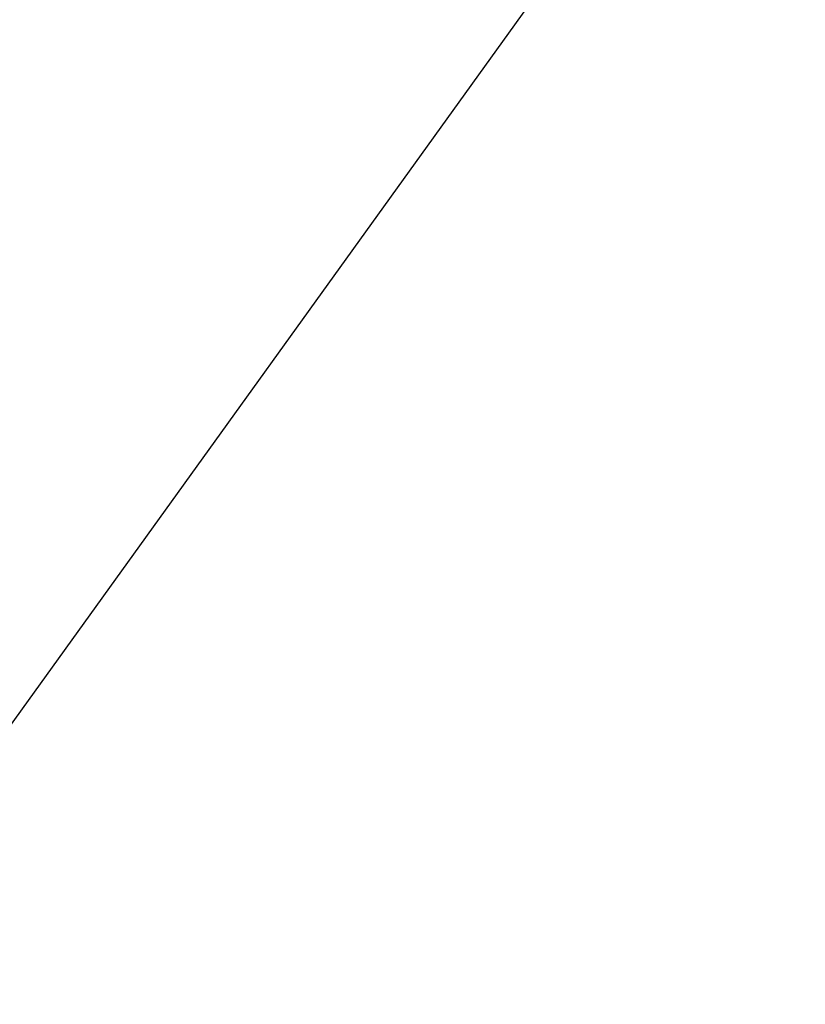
# Model space of a CAD drawing. Header units: inches. Extents: x -213 to 429, y -72 to 85.
# Tile 144 of 256: x 258.9394 to 259.0095, y 38.8093 to 38.8973. Entities that reach past the tile are written whole.
import ezdxf
from ezdxf.enums import TextEntityAlignment as Align

# ---------------------------------------------------------------- set-up
doc = ezdxf.new("R2010")
doc.units = ezdxf.units.IN
doc.header["$LTSCALE"] = 96
doc.header["$MEASUREMENT"] = 0
for name, color, linetype in [('A-FURN-3-POPPY-SEAT-BASE-METAL', 254, 'Continuous'), ('A-FURN-3-POPPY-SEAT-CASTER', 254, 'Continuous'), ('A-FURN-HAWORTH-ATT', 251, 'Continuous')]:
    doc.layers.add(name, color=color, linetype=linetype)
doc.styles.get("Standard").update_dxf_attribs({"font": 'trebuc.ttf'})

# ---------------------------------------------------------------- blocks, each defined once
blk = doc.blocks.new('SPG-5-3D-3')
at = {"layer": 'A-FURN-3-POPPY-SEAT-BASE-METAL', "invisible_edges": 10}
for points in [[(10.781534, -7.945681, 2.64372), (10.698301, -7.996724, 2.64372), (10.176671, -7.713726, 2.64372), (10.174082, -7.616122, 2.64372)], [(10.698301, -7.996724, 2.64372), (10.604694, -8.024486, 2.64372), (10.204432, -7.807333, 2.64372), (10.176671, -7.713726, 2.64372)]]:
    blk.add_3dface(points, dxfattribs=at)
at = {"layer": 'A-FURN-3-POPPY-SEAT-CASTER', "invisible_edges": 10}
for points in [[(10.880372, -7.357115, 1.382255), (10.88326, -7.357115, 0.993689), (9.615975, -7.357115, 2.061929), (9.999425, -7.357115, 2.124836)], [(10.090746, -7.745504, 2.375984), (10.129881, -7.845558, 2.375984), (10.273356, -7.812542, 2.375984), (10.241897, -7.736595, 2.375984)]]:
    blk.add_3dface(points, dxfattribs=at)
at = {"layer": 'A-FURN-3-POPPY-SEAT-CASTER'}
blk.add_3dface([(10.285251, -8.008822, 2.369545), (10.192441, -7.932902, 2.259601), (10.828589, -7.932902, 1.735197), (10.679309, -8.037678, 2.192367)], dxfattribs=at)
at = {"layer": 'A-FURN-HAWORTH-ATT', "flags": 1}
for tag, p in [('HAWMC', (0, 0)), ('HAWPN', (0, -0.166667)), ('HAWSN', (0, -0.333333))]:
    blk.add_attdef(tag, text='', height=0.1, dxfattribs=at).set_placement(p, align=Align.TOP_CENTER)
at = {"layer": 'A-FURN-3-POPPY-SEAT-CASTER'}
mesh = blk.add_polymesh((8, 2), dxfattribs=at)
for k, corner in enumerate([(10.192579, -7.344946, 2.25956), (9.999425, -7.357115, 2.124836), (10.130326, -7.431637, 2.275534), (9.999425, -7.357115, 2.124836), (10.090918, -7.531825, 2.283142), (9.999425, -7.357115, 2.124836), (10.077446, -7.638895, 2.285312), (9.999425, -7.357115, 2.124836), (10.077446, -7.638895, 2.285312), (9.999352, -7.920736, 2.12485), (10.090868, -7.745971, 2.28315), (9.999352, -7.920736, 2.12485), (10.130229, -7.84618, 2.275554), (9.999352, -7.920736, 2.12485), (10.192441, -7.932902, 2.259601), (9.999352, -7.920736, 2.12485)]):
    mesh.set_mesh_vertex(divmod(k, 2), corner)

msp = doc.modelspace()

# ---------------------------------------------------------------- block references
at = {"rotation": 301.777995}
msp.add_blockref('SPG-5-3D-3', (260.169007, 51.680894), dxfattribs=at)

doc.saveas('drawing.dxf')
